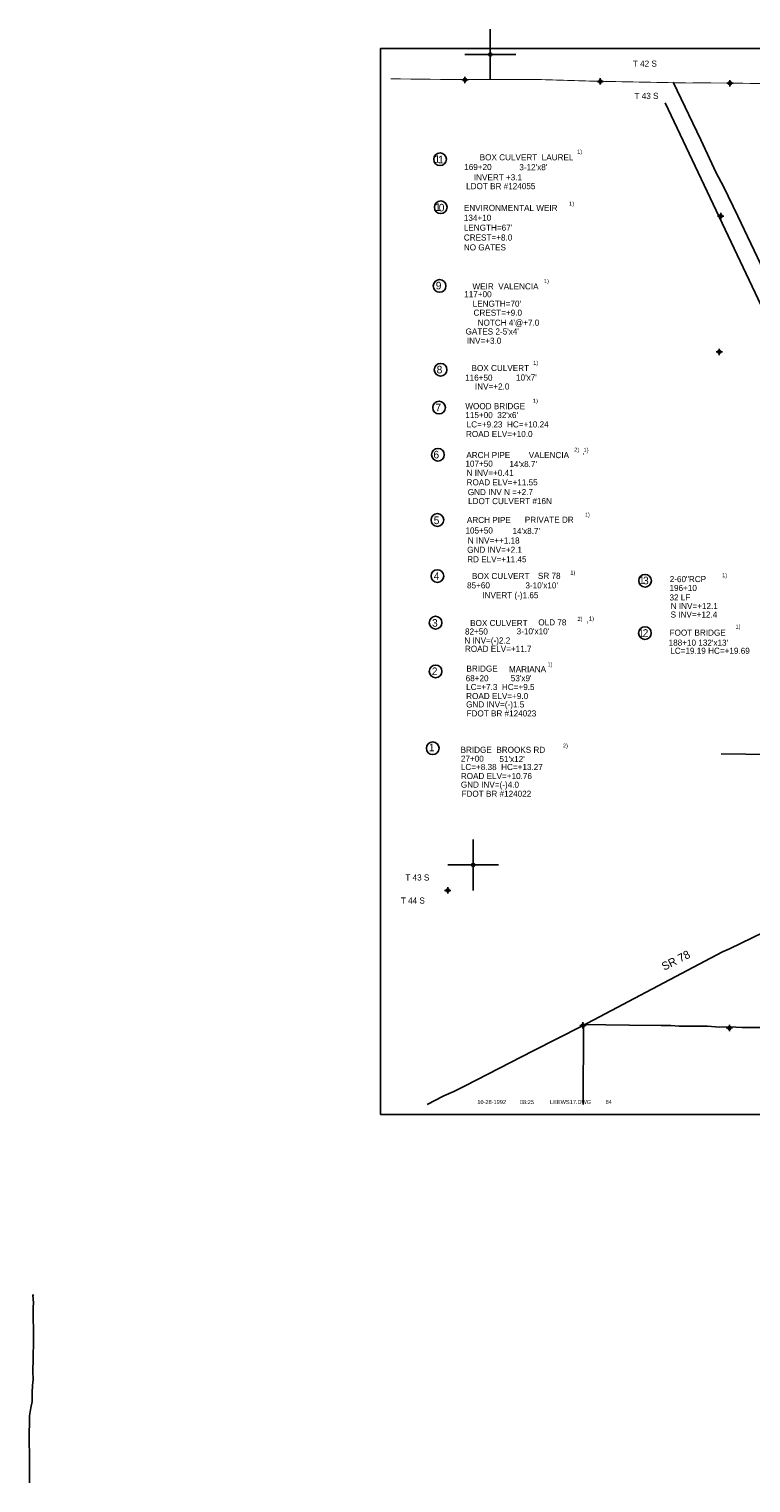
# Model space of a CAD drawing. Extents: x 170739 to 248591, y 831254 to 888536.
# Tile 1 of 3: x 170739 to 199194, y 831254 to 888536. Entities that reach past the tile are written whole.
import ezdxf
from ezdxf.enums import TextEntityAlignment as Align

# ---------------------------------------------------------------- set-up
doc = ezdxf.new("R2010")
doc.units = 0
doc.header["$LTSCALE"] = 1067
doc.header["$PDMODE"] = 34
doc.header["$PDSIZE"] = 125
doc.linetypes.add('DIVIDE', pattern=[0])
doc.linetypes.add('PHANTOM', pattern=[0])
doc.layers.get('0').update_dxf_attribs({"linetype": 'CONTINUOUS'})
for name, color, linetype in [('BORDER', 1, 'CONTINUOUS'), ('COUNTY', 15, 'PHANTOM'), ('MAJROADS', 9, 'CONTINUOUS'), ('POWERLINES', 11, 'DIVIDE'), ('SEC', 2, 'CONTINUOUS'), ('STRUCTTEXT', 7, 'CONTINUOUS'), ('TEXT', 7, 'CONTINUOUS')]:
    doc.layers.add(name, color=color, linetype=linetype)

# ---------------------------------------------------------------- blocks, each defined once
blk = doc.blocks.new('TICK')
at = {"color": 0}
for points in [[(500, 0), (500, 1000)], [(0, 500), (1000, 500)]]:
    blk.add_lwpolyline(points, dxfattribs=at)
blk.add_point((500, 500), dxfattribs=at)
blk = doc.blocks.new('LOGON')
at = {"color": 0}
blk.add_attdef('DATE', text='', height=1, dxfattribs=at).set_placement((-1.87, 1.76), align=Align.RIGHT)
for tag, p in [('TIME', (1.56, 1.76)), ('DRAWING', (8.97, 1.76)), ('OPERATOR', (22.66, 1.76))]:
    blk.add_attdef(tag, p, '', height=1, dxfattribs=at)

msp = doc.modelspace()

# ---------------------------------------------------------------- linework, layer by layer
at = {"layer": 'BORDER', "color": 0}
msp.add_lwpolyline([(184591, 845769), (184591, 887769), (248591, 887769), (248591, 845769)], close=True, dxfattribs=at)
at = {"layer": 'COUNTY', "color": 0, "const_width": 35}
msp.add_lwpolyline([(248191, 886053), (245934, 886091), (240641, 886112), (235204, 886133), (229902, 886179), (224751, 886258), (219114, 886255), (214022, 886292), (208887, 886354), (208291, 886361), (207917, 886369), (205273, 886364), (203468, 886409), (203133, 886333), (198116, 886413), (197109, 886415), (196675, 886413), (193006, 886483), (190661, 886554), (187671, 886546), (184991, 886576)], dxfattribs=at)
at = {"layer": 'MAJROADS', "color": 0}
for points in [[(196126, 886440), (197215, 884170), (197817, 882875), (198106, 882336), (198684, 881159), (199699, 879007)], [(186426, 846169), (187057, 846493), (187091, 846510), (187478, 846675), (187924, 846897), (190615, 848277), (192525, 849251), (198077, 852176), (198355, 852300), (199700, 852952)], [(192588, 849276), (192578, 846169)], [(192595, 849314), (192595, 849314), (193475, 849299), (194405, 849283), (195661, 849274), (196030, 849271), (196365, 849252), (197480, 849252), (197957, 849215), (198351, 849221), (198853, 849192), (199583, 849203)], [(170923, 838664), (170885, 838653), (170913, 838345), (170895, 838178), (170910, 836871), (170904, 836159), (170892, 835639), (170898, 835329), (170871, 835086), (170861, 834810), (170858, 834458), (170814, 834215), (170762, 833897), (170759, 833579), (170740, 833252), (170739, 833160), (170746, 832850), (170759, 832406), (170756, 832062), (170754, 831802), (170752, 831442), (170756, 831254)]]:
    msp.add_lwpolyline(points, dxfattribs=at)
at = {"layer": 'POWERLINES', "color": 0}
for points in [[(230833, 870395), (228102, 870392), (227198, 870904), (226531, 870369), (221549, 870360), (221484, 870151), (219511, 870185), (219164, 870316), (203993, 870487), (203499, 870412), (203012, 870433), (195811, 885636)], [(235112, 864269), (229949, 864268), (224781, 864258), (219356, 864172), (219424, 859724), (216113, 859751), (205755, 859878), (198023, 859984)]]:
    msp.add_lwpolyline(points, dxfattribs=at)
at = {"layer": 'SEC', "color": 0}
for p in [(187921, 886536), (193256, 886474), (198365, 886404), (198002, 881170), (197947, 875818), (187242, 854601), (192574, 849278), (198345, 849179)]:
    msp.add_point(p, dxfattribs=at)
at = {"layer": 'STRUCTTEXT', "color": 0}
for centre in [(186941, 883409), (186968, 881517), (186920, 878418), (186963, 875116), (186902, 873623), (186855, 871765), (186836, 869194), (186836, 866986), (195020, 866802), (186761, 865148), (195016, 864739), (186766, 863228), (186651, 860199)]:
    msp.add_circle(centre, 250, dxfattribs=at)

# ---------------------------------------------------------------- block references
at = {"color": 0, "xscale": 2, "yscale": 2, "zscale": 2}
for p in [(187921, 886536), (187242, 854601)]:
    msp.add_blockref('TICK', p, dxfattribs=at)
at = {"layer": 'TEXT', "color": 0, "xscale": 160.08, "yscale": 160.08, "zscale": 160.08}
msp.add_blockref('LOGON', (189839, 845900), dxfattribs=at).add_auto_attribs({'DATE': '10-28-1992', 'TIME': '08:25', 'OPERATOR': '84', 'DRAWING': 'LEEWS17.DWG'})

# ---------------------------------------------------------------- texts
at = {"layer": 'MAJROADS', "color": 0}
msp.add_text('SR 78', height=320, rotation=27, dxfattribs=at).set_placement((195776, 851432))
at = {"layer": 'STRUCTTEXT', "color": 0}
for s, height, p in [('1', 300, (186717, 883268)), ('1', 300, (186862, 883243)), ('1)', 160.1, (192343, 883630)), ('169+20', 240.1, (187892, 882982)), ('LDOT BR #124055', 240.12, (187967, 882228)), ('1', 300, (186744, 881375)), ('0', 300, (186889, 881351)), ('ENVIRONMENTAL WEIR', 240.12, (187878, 881370)), ('1)', 160.1, (192025, 881578)), ('134+10', 240.1, (187878, 880981)), ('CREST=+8.0', 240.1, (187878, 880204)), ("LENGTH=67'", 240.1, (187878, 880593)), ('NO GATES', 240.1, (187878, 879815)), ('9', 300, (186770, 878280)), ('117+00', 240.1, (187892, 877971)), ('1)', 160.1, (191034, 878527)), ("GATES 2-5'x4'", 240.12, (187945, 876501)), ('INV=+3.0', 240.1, (187998, 876136)), ('1)', 160.1, (190610, 875307)), ('8', 300, (186806, 874970)), ('116+50', 240.1, (187928, 874683)), ('7', 300, (186756, 873471)), ('WOOD BRIDGE', 240.12, (187936, 873560)), ('1)', 160.1, (190601, 873812)), ("115+00  32'x6'", 240.12, (187937, 873209)), ('LC=+9.23  HC=+10.24', 240.12, (187990, 872840)), ('ROAD ELV=+10.0', 240.12, (187963, 872463)), ('6', 300, (186679, 871620)), ('ARCH PIPE', 240.1, (187976, 871633)), ('VALENCIA', 240.1, (190436, 871631)), ('2)', 160.1, (192227, 871880)), ('1)', 160.1, (192597, 871873)), ('107+50', 240.1, (187939, 871293)), ("14'x8.7'", 240.1, (189674, 871280)), (',', 240, (192540, 871797)), ('N INV=+0.41', 240.12, (187985, 870932)), ('ROAD ELV=+11.55', 240.12, (187985, 870558)), ('GND INV N =+2.7', 240, (188034, 870173)), ('LDOT CULVERT #16N', 240.12, (188046, 869819)), ('5', 300, (186690, 869032)), ('ARCH PIPE ', 240.1, (187998, 869076)), ('PRIVATE DR', 240.1, (190281, 869085)), ('1)', 160.1, (192647, 869323)), ('105+50', 240.1, (187942, 868660)), ('N INV=++1.18', 240, (188034, 868266)), ("14'x8.7'", 240.1, (189794, 868642)), ('GND INV=+2.1', 240, (188009, 867900)), ('RD ELV=+11.45', 240, (188009, 867527)), ('4', 300, (186690, 866834)), ('85+60', 240.1, (188004, 866500)), ('SR 78', 240.1, (190798, 866875)), ('1)', 160.1, (192075, 867043)), ('1', 300, (194783, 866670)), ('3', 300, (194941, 866659)), ('2-60"RCP', 240.1, (195993, 866746)), ('1)', 160.1, (198058, 866938)), ('32 LF', 240.1, (195984, 866023)), ('196+10', 240.1, (195984, 866396)), ('S INV=+12.4', 240.12, (196028, 865348)), ('N INV=+12.1', 240.12, (196032, 865686)), ('3', 300, (186624, 864988)), ('OLD 78', 240.1, (190813, 865040)), ('2)', 160.1, (192358, 865218)), (',', 240, (192713, 865160)), ('1)', 160.1, (192809, 865233)), ('1)', 160.1, (198587, 864916)), ('N INV=(-)2.2', 240.12, (187898, 864327)), ('82+50', 240.1, (187924, 864680)), ('1', 300, (194757, 864580)), ('2', 300, (194928, 864591)), ("188+10 132'x13'", 240.12, (195950, 864241)), ('FOOT BRIDGE', 240.12, (195988, 864636)), ('ROAD ELV=+11.7', 240.12, (187922, 863998)), ('LC=19.19 HC=+19.69', 240.12, (196015, 863921)), ('2', 300, (186615, 863083)), ('MARIANA', 240.1, (189655, 863197)), ('1)', 160.1, (191175, 863425)), ('68+20', 240.1, (187950, 862840)), ('LC=+7.3  HC=+9.5', 240.12, (187968, 862493)), ('ROAD ELV=+9.0', 240.12, (187968, 862137)), ('GND INV=(-)1.5', 240.12, (187968, 861807)), ('FDOT BR #124023', 240.12, (187984, 861453)), ('2)', 160.1, (191783, 860225)), ('1', 300, (186501, 860082)), ('27+00', 240.1, (187762, 859669)), ('BRIDGE  BROOKS RD', 240.12, (187749, 860019)), ("51'x12'", 240.1, (189280, 859656)), ('LC=+8.38  HC=+13.27', 240.12, (187759, 859342)), ('GND INV=(-)4.0', 240.12, (187759, 858647)), ('ROAD ELV=+10.76', 240.12, (187759, 858986)), ('FDOT BR #124022', 240.12, (187786, 858287))]:
    msp.add_text(s, height=height, dxfattribs=at).set_placement(p)
for s, height, p in [('BOX CULVERT  LAUREL', 240.12, (192197, 883365)), ('INVERT +3.1', 240.12, (190172, 882575)), ("3-12'x8'", 240.1, (191168, 882975)), ('WEIR  VALENCIA', 240.12, (190822, 878280)), ("LENGTH=70'", 240.1, (190133, 877598)), ('CREST=+9.0', 240.1, (190171, 877242)), ("NOTCH 4'@+7.0", 240.12, (190852, 876850)), ('BOX CULVERT', 240.12, (190447, 875062)), ("10'x7'", 240.1, (190754, 874690)), ('INV=+2.0', 240.1, (189672, 874334)), ('BOX CULVERT', 240.12, (190463, 866868)), ("3-10'x10'", 240.1, (191588, 866498)), ('INVERT (-)1.65', 240.12, (190818, 866111)), ('BOX CULVERT', 240.12, (190392, 865015)), ("3-10'x10'", 240.1, (191242, 864690)), ('BRIDGE', 240.1, (189211, 863218)), ("53'x9'", 240.1, (190547, 862840))]:
    msp.add_text(s, height=height, dxfattribs=at).set_placement(p, align=Align.RIGHT)
at = {"layer": 'TEXT', "color": 0}
for s, p in [('T 42 S', (194541, 887055)), ('T 43 S', (194604, 885784))]:
    msp.add_text(s, height=240, dxfattribs=at).set_placement(p)
for s, p in [('T 43 S ', (186608, 854989)), ('T 44 S', (186340, 854080))]:
    msp.add_text(s, height=240, dxfattribs=at).set_placement(p, align=Align.RIGHT)

doc.saveas('drawing.dxf')
